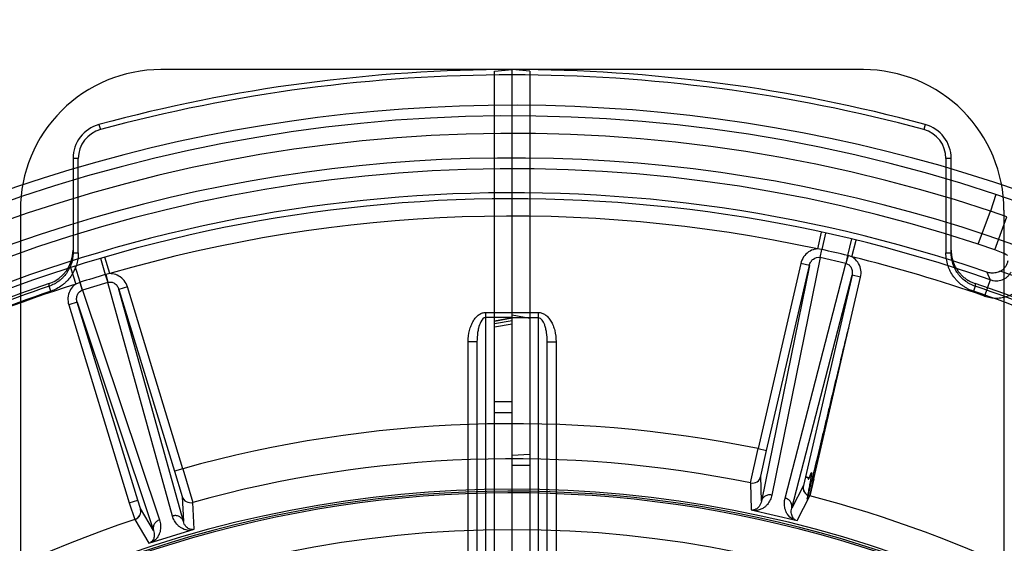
# Model space of a CAD drawing. Header units: millimetres. Extents: x 0 to 297, y 0 to 210.
# Tile 46 of 256: x 145.643 to 146.036, y 91.511 to 91.72. Entities that reach past the tile are written whole.
import ezdxf

# ---------------------------------------------------------------- set-up
doc = ezdxf.new("R2010")
doc.units = ezdxf.units.MM
doc.header["$LTSCALE"] = 16.335
doc.layers.get('0').update_dxf_attribs({"linetype": 'CONTINUOUS'})
for name, color, linetype in [('01_GLOBAL', 7, 'CONTINUOUS'), ('INTFCLR_1', 7, 'CONTINUOUS'), ('INTFCLR_144815', 7, 'CONTINUOUS'), ('INTFCLR_72935', 7, 'CONTINUOUS')]:
    doc.layers.add(name, color=color, linetype=linetype)

msp = doc.modelspace()

# ---------------------------------------------------------------- linework, layer by layer
at = {"color": 7, "linetype": 'Continuous'}
msp.add_circle((146.8548034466, 92.13446435), 2.66, dxfattribs=at)
at = {"color": 9, "linetype": 'Continuous'}
msp.add_arc((146.8548034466, 92.13446435), 2.6259090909, 182.9674534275, 267.0325465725, dxfattribs=at)
at = {"layer": '01_GLOBAL', "color": 7, "linetype": 'Continuous'}
msp.add_circle((146.8548034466, 92.13446435), 2.695, dxfattribs=at)
at = {"layer": 'INTFCLR_1', "color": 6, "linetype": 'Continuous'}
for p, q in [((145.8326077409, 91.6996562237), (145.8396077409, 91.7002686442)), ((145.8326077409, 90.51088106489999), (145.8326077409, 91.6996562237)), ((145.8396077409, 91.1979551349), (145.8396077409, 91.70026864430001)), ((145.9796077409, 91.70026864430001), (145.8396077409, 91.70026864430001)), ((146.0356077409, 91.6442686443), (146.0356077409, 91.4442887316)), ((145.8325999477, 91.60002317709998), (145.8396004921, 91.6013339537)), ((145.8326077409, 91.599027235), (145.8396077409, 91.60019665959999)), ((145.8396077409, 91.5987206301), (145.8326077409, 91.5976261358)), ((145.8396149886, 91.60125233), (145.8326155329, 91.599935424))]:
    msp.add_line(p, q, dxfattribs=at)
at = {"layer": 'INTFCLR_1', "color": 9, "linetype": 'Continuous'}
for p, q in [((145.8396077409, 91.6034353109), (145.8501077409, 91.6034353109)), ((145.8501077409, 91.4761146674), (145.8501077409, 91.6034353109)), ((145.8501077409, 91.6013353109), (145.8396077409, 91.6013353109)), ((145.8536077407, 91.4811923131), (145.8536077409, 91.5917686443)), ((145.8536077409, 91.5917686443), (145.8571077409, 91.5917686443)), ((145.8571077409, 91.5917686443), (145.8571077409, 91.4956634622)), ((145.8396077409, 91.5677657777), (145.8326077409, 91.5677657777)), ((145.8326077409, 91.5635657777), (145.8396077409, 91.5635657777))]:
    msp.add_line(p, q, dxfattribs=at)
at = {"layer": 'INTFCLR_1', "color": 6, "linetype": 'Continuous'}
msp.add_arc((145.9796077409, 91.6442686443), 0.05599999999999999, 359.9999999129, 90.00000005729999, dxfattribs=at)
at = {"layer": 'INTFCLR_1', "color": 9, "linetype": 'Continuous'}
for points, knots in [([(145.8501077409, 91.6034353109), (145.850565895, 91.6034353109), (145.8514821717, 91.6032848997), (145.8528037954, 91.60261672), (145.8540217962, 91.6015316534), (145.8550894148, 91.60007140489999), (145.8559654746, 91.5982920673), (145.8568339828, 91.5955854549), (145.8571077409, 91.5932960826), (145.8571077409, 91.5917686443)], [0, 0, 0, 0, 0.1250000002, 0.2500000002, 0.3750000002, 0.5000000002, 0.6250000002, 0.7500000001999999, 1, 1, 1, 1]), ([(145.8536077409, 91.5917686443), (145.8536077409, 91.592992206), (145.853491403, 91.59477054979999), (145.8530501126, 91.5970511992), (145.8524376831, 91.5991622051), (145.8513538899, 91.60133980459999), (145.8501077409, 91.6013353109)], [0, 0, 0, 0, 0.3460278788, 0.5049019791, 0.6475820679, 1, 1, 1, 1])]:
    msp.add_open_spline(points, degree=3, knots=knots, dxfattribs=at)
at = {"layer": 'INTFCLR_144815', "color": 9, "linetype": 'Continuous'}
for p, q in [((145.67494865, 91.6783701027), (145.6754975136, 91.67634309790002)), ((146.0042668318, 91.6783701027), (146.0037179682, 91.67634309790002)), ((145.6646077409, 91.66485673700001), (145.6646077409, 91.62720224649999)), ((145.6667077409, 91.66485673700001), (145.6646077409, 91.66485673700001)), ((145.6667077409, 91.62720224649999), (145.6667077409, 91.66485673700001)), ((146.0125077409, 91.66485673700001), (146.0125077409, 91.62720224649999)), ((146.0146077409, 91.66485673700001), (146.0125077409, 91.66485673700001)), ((146.0146077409, 91.62720224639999), (146.0146077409, 91.66485673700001)), ((146.0324295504, 91.6505161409), (146.0302221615, 91.6438735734)), ((146.0456188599, 91.6458559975), (146.0324295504, 91.6505161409)), ((146.0254111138, 91.6306553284), (146.0302221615, 91.6438735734)), ((146.0367632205, 91.6416303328), (146.0302221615, 91.6438735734)), ((146.031944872, 91.6283920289), (146.0367632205, 91.6416303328)), ((145.9627711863, 91.6355111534), (145.9612992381, 91.6287558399)), ((145.9645714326, 91.63511545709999), (145.9631132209, 91.6285175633)), ((145.9749036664, 91.6327300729), (145.9733219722, 91.6261606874)), ((145.9750568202, 91.62557965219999), (145.9766951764, 91.63229654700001)), ((145.6646077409, 91.62720224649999), (145.6667077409, 91.62720224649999)), ((145.6755467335, 91.62502249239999), (145.677461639, 91.6185423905)), ((145.6792545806, 91.61890662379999), (145.6773149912, 91.62554280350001)), ((145.9623839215, 91.6253586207), (145.9431073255, 91.53061370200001)), ((145.9629454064, 91.6285541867), (145.9612992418, 91.6287558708)), ((145.9629454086, 91.6285542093), (145.9622990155, 91.62537717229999)), ((145.9622990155, 91.62537717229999), (145.9623839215, 91.6253586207)), ((145.9623839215, 91.6253586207), (145.9631132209, 91.6285175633)), ((145.9725926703, 91.6230017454), (145.9623839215, 91.6253586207)), ((145.9733219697, 91.626160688), (145.9725926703, 91.6230017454)), ((145.9734888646, 91.6261200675), (145.9726771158, 91.6229811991)), ((145.9750568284, 91.6255796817), (145.9734888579, 91.6261200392)), ((146.012507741, 91.62720224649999), (146.0146077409, 91.62720224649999)), ((145.6636491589, 91.6213647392), (145.6657520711, 91.61477849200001)), ((145.6674421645, 91.6154791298), (145.6654060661, 91.6219221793)), ((145.9546735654, 91.6229945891), (145.9376228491, 91.5491398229)), ((145.9580837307, 91.62220729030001), (145.9389502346, 91.52816571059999)), ((145.9410330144, 91.5483525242), (145.9580837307, 91.62220729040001)), ((145.9483849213, 91.52939527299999), (145.9725926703, 91.6230017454)), ((145.9580837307, 91.62220729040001), (145.9546735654, 91.6229945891)), ((145.9725926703, 91.6230017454), (145.9726771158, 91.6229811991)), ((145.677461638, 91.61854239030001), (145.6784095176, 91.615442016)), ((145.6776264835, 91.6185906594), (145.6784929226, 91.6154664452)), ((145.6792545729, 91.6189066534), (145.6776264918, 91.6185906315)), ((145.9510481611, 91.52537268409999), (145.9750762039, 91.6182842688)), ((145.9750762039, 91.6182842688), (145.9565043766, 91.53784084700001)), ((145.959914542, 91.53705354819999), (145.9784863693, 91.6174969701)), ((145.9784863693, 91.6174969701), (145.9750762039, 91.6182842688)), ((146.0287463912, 91.6195099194), (146.0301617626, 91.61648938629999)), ((145.6557749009, 91.61193061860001), (145.6551009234, 91.61391648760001)), ((145.6672785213, 91.61542693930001), (145.6657520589, 91.6147785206)), ((145.6672785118, 91.61542696), (145.6683072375, 91.6123523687)), ((145.668390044, 91.61237875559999), (145.6674421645, 91.6154791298)), ((145.6784095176, 91.615442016), (145.668390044, 91.61237875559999)), ((145.6784095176, 91.615442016), (145.6784929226, 91.6154664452)), ((145.7042482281, 91.5222725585), (145.6784095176, 91.615442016)), ((145.6862659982, 91.61362159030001), (145.682919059, 91.6125983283)), ((145.7084270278, 91.5411361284), (145.6862659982, 91.61362159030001)), ((146.0241145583, 91.6139164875), (146.023440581, 91.61193061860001)), ((146.0301617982, 91.6164897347), (146.027884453, 91.6099617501)), ((145.6683072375, 91.6123523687), (145.668390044, 91.61237875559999)), ((145.668390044, 91.61237875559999), (145.6990684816, 91.52068895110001)), ((145.682919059, 91.6125983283), (145.7050800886, 91.5401128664)), ((145.7085659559, 91.5201205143), (145.682919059, 91.6125983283)), ((145.6662416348, 91.60749952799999), (145.6628946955, 91.606476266)), ((145.6628946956, 91.606476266), (145.6870327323, 91.5275243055)), ((145.6662416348, 91.60749952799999), (145.696692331, 91.5164903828)), ((145.6903796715, 91.5285475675), (145.6662416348, 91.60749952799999)), ((145.9346480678, 91.5354671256), (145.9376228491, 91.5491398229)), ((145.9376228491, 91.5491398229), (145.9410330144, 91.5483525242)), ((145.9387583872, 91.538106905), (145.9410330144, 91.5483525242)), ((145.7084270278, 91.5411361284), (145.7050800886, 91.5401128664)), ((145.7050800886, 91.5401128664), (145.7080638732, 91.530050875)), ((145.7084270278, 91.5411361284), (145.7123483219, 91.5277042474)), ((145.9346480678, 91.5354671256), (145.9348372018, 91.5247749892)), ((145.9389502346, 91.5281657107), (145.9387583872, 91.5381069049)), ((145.9565043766, 91.53784084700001), (145.9557228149, 91.5344110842)), ((145.9556887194, 91.53443888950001), (145.9510481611, 91.52537268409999)), ((145.6870327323, 91.5275243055), (145.6903796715, 91.5285475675)), ((145.6914306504, 91.52521079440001), (145.6903796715, 91.5285475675)), ((145.7080638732, 91.530050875), (145.7085659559, 91.5201205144)), ((145.7129054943, 91.5170249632), (145.7123483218, 91.5277042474)), ((145.9532585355, 91.5205220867), (145.9582254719, 91.53026452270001)), ((145.6966923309, 91.5164903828), (145.6914306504, 91.52521079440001)), ((145.6891912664, 91.5208696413), (145.6948257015, 91.5114974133))]:
    msp.add_line(p, q, dxfattribs=at)
at = {"layer": 'INTFCLR_144815', "color": 6, "linetype": 'Continuous'}
for p, q in [((146.031944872, 91.6283920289), (146.0254111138, 91.6306553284)), ((145.6551009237, 91.61391648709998), (145.6550933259, 91.61496588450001)), ((146.0241221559, 91.6149658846), (146.0241145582, 91.61391648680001))]:
    msp.add_line(p, q, dxfattribs=at)
at = {"layer": 'INTFCLR_144815', "color": 7, "linetype": 'Continuous'}
for p, q in [((145.9582254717, 91.5302645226), (145.9738434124, 91.59738611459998)), ((145.959914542, 91.53705354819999), (145.9565043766, 91.53784084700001)), ((145.959914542, 91.53705354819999), (145.9582254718, 91.53026452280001)), ((145.6870327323, 91.5275243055), (145.6891912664, 91.5208696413)), ((145.9348372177, 91.5247750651), (145.9532585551, 91.5205221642)), ((145.9348372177, 91.5247750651), (145.9440478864, 91.52264861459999)), ((145.9440478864, 91.52264861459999), (145.9532585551, 91.5205221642)), ((145.6948256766, 91.5114974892), (145.7129054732, 91.51702503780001)), ((145.7038655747, 91.5142612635), (145.712905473, 91.51702503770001)), ((145.6948256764, 91.5114974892), (145.7038655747, 91.5142612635))]:
    msp.add_line(p, q, dxfattribs=at)
at = {"layer": 'INTFCLR_144815', "color": 6, "linetype": 'Continuous'}
msp.add_circle((145.8396077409, 91.0702686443), 0.4466793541, dxfattribs=at)
at = {"layer": 'INTFCLR_144815', "color": 9, "linetype": 'Continuous'}
for centre, radius, start, end in [((145.8396077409, 91.0702686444), 0.6299999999, 74.8490090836, 105.1509908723), ((145.8396077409, 91.0702686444), 0.6278999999, 74.8490091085, 105.1509908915), ((145.8396077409, 91.0702686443), 0.6114469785, 71.617857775, 156.0236179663), ((145.6786077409, 91.66485673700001), 0.014, 105.1509908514, 180.0000000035), ((145.6786077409, 91.66485673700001), 0.0119, 105.150990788, 180.0000005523), ((146.0006077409, 91.66485673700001), 0.0119, 359.9999994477, 74.8490092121), ((146.0006077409, 91.66485673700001), 0.014, 2e-08, 74.8490091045), ((145.8396077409, 91.0702686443), 0.6044472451, 71.6178577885, 156.0236179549), ((145.8396077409, 91.0702686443), 0.5785048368, 70.768222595, 162.2317774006), ((145.8396077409, 91.0702686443), 0.5715914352, 77.7076787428, 106.2923212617), ((145.9610348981, 91.6193893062), 0.0093618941, 77.1735412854, 78.224771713), ((145.5838609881, 89.9625077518), 1.7086313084, 76.8243315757, 77.1756683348), ((145.9711877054, 91.6170422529), 0.0093649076, 75.77556702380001, 76.82645727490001), ((145.8396077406, 91.0702686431), 0.5715914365, 70.76822262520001, 76.29232124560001), ((146.1720051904, 89.9830455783), 1.7086319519, 106.8243316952, 107.1756683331), ((145.6801725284, 91.60957846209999), 0.0093649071, 105.7755670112, 106.8264572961), ((145.8396077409, 91.0702686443), 0.5830188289, 40.8200096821, 70.5083984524), ((145.8396077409, 91.0702686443), 0.5715914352, 107.7076787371, 136.2923212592), ((145.839607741, 91.070268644), 0.5741042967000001, 108.7465261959, 119.5770687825), ((145.6702064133, 91.6065346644), 0.009361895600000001, 107.1735416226, 108.2247718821), ((145.8396077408, 91.070268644), 0.5741042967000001, 60.42293120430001, 71.25347379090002), ((145.8396077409, 91.0702686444), 0.5720071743, 108.7465261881, 119.5770688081), ((145.8396077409, 91.0702686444), 0.5720071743, 60.42293119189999, 71.2534738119), ((145.8396077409, 91.0702686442), 0.4887991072, 78.4324981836, 105.5675018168), ((145.8396077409, 91.0702686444), 0.4748076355, 78.4533358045, 105.5466641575), ((145.9353485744, 91.53889647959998), 0.0035001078, 258.455139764, 346.9624001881), ((145.711410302, 91.53107638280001), 0.0035001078, 197.037599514, 285.5448599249), ((145.8396077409, 91.0702686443), 0.4750435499, 52.2436298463, 75.5403197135), ((145.8396077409, 91.0702686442), 0.47504355, 108.4596803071, 135.5403197)]:
    msp.add_arc(centre, radius, start, end, dxfattribs=at)
at = {"layer": 'INTFCLR_144815', "color": 6, "linetype": 'Continuous'}
for centre, radius, start, end in [((145.8396077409, 91.0702686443), 0.6157754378, 313.9937911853, 154.5150993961), ((145.8396077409, 91.0702686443), 0.5947754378, 312.9543589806, 154.5144414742), ((145.8396077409, 91.0702686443), 0.5903864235, 71.6563998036, 156.0440844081), ((145.8396077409, 91.0702686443), 0.5808960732, 70.9981667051, 162.0018332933), ((145.6505873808, 91.6282410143), 0.0140196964, 288.7486275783, 0.0290932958), ((145.8396077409, 91.0702686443), 0.5751005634, 108.7136429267, 257.7559644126), ((145.8396077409, 91.0702686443), 0.5751005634, 282.2440355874, 71.2863570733), ((145.8396077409, 91.0702686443), 0.4627266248, 45.0000000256, 314.9999999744), ((145.8396077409, 91.0702686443), 0.4618985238, 44.999999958, 315.000000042), ((145.8396077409, 91.0702686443), 0.461229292, 44.99999997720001, 315.0000000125)]:
    msp.add_arc(centre, radius, start, end, dxfattribs=at)
at = {"layer": 'INTFCLR_144815', "color": 7, "linetype": 'Continuous'}
for centre, start, end in [((145.9590995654, 91.5336537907), 167.0375959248, 255.5385230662), ((145.6880828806, 91.52418967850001), 288.4614529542, 16.962428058)]:
    msp.add_arc(centre, 0.0035001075, start, end, dxfattribs=at)
at = {"layer": 'INTFCLR_144815', "color": 6, "linetype": 'Continuous'}
msp.add_ellipse((145.8089783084, 91.08141684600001), major_axis=(0.555895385, -0.2023293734), ratio=0.9984808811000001, start_param=1.5231592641, end_param=1.5328484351, dxfattribs=at)
at = {"layer": 'INTFCLR_144815', "color": 9, "linetype": 'Continuous'}
for points, knots in [([(145.6646077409, 91.62720224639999), (145.664607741, 91.62647365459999), (145.6644939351, 91.6250136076), (145.6639874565, 91.622884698), (145.6632966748, 91.62119798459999), (145.6625942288, 91.61992689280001), (145.6617950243, 91.61871394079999), (145.6608571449, 91.6175984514), (145.6598003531, 91.6166033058), (145.6586685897, 91.61569264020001), (145.6571258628, 91.6147235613), (145.6557877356, 91.61414969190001), (145.6551009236, 91.61391648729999)], [0, 0, 0, 0, 0.1254438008, 0.2509366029, 0.3753535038, 0.4378954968, 0.5007597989, 0.6252441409, 0.6876274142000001, 0.7504865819, 0.8751188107, 1, 1, 1, 1]), ([(145.6667077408, 91.62720224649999), (145.6667077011, 91.6263597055), (145.6665777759, 91.6246913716), (145.6659898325, 91.6222248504), (145.6652021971, 91.6203058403), (145.6643944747, 91.6188428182), (145.6634658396, 91.61743491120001), (145.6623957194, 91.6161648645), (145.6611838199, 91.6150228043), (145.659868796, 91.613965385), (145.6581048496, 91.6128603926), (145.65657276, 91.61220142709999), (145.6557749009, 91.61193061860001)], [0, 0, 0, 0, 0.124999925, 0.2499999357, 0.3749999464, 0.4374999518, 0.4999999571, 0.6249999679, 0.6874999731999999, 0.7499999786, 0.8749999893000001, 1, 1, 1, 1]), ([(145.9612991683, 91.62875565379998), (145.9609546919, 91.62873849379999), (145.9597109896, 91.6285804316), (145.9576679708, 91.6277103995), (145.9556561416, 91.625687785), (145.954887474, 91.623919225), (145.9546735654, 91.6229945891)], [0, 0, 0, 0, 0.1129457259, 0.4086304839, 0.7043152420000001, 1, 1, 1, 1]), ([(145.9580837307, 91.62220729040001), (145.9581984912, 91.6227098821), (145.9585944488, 91.62366699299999), (145.9598682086, 91.62512435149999), (145.9614178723, 91.625556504), (145.9622990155, 91.62537717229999)], [0, 0, 0, 0, 0.2697144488, 0.5295513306, 1, 1, 1, 1]), ([(145.9784863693, 91.6174969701), (145.9786998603, 91.6184217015), (145.9787837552, 91.620348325), (145.9778627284, 91.62304840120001), (145.9764073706, 91.62472563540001), (145.9753587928, 91.6254128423), (145.9750567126, 91.62557929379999)], [0, 0, 0, 0, 0.2956847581, 0.5913695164, 0.8870542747, 1, 1, 1, 1]), ([(146.0234405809, 91.61193061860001), (146.0226427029, 91.61220144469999), (146.0214897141, 91.6126964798), (146.020030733, 91.6135367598), (146.0186472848, 91.6144856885), (146.017396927, 91.61557692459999), (146.0162726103, 91.6168140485), (146.015239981, 91.6181472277), (146.0143834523, 91.61956978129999), (146.0136933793, 91.6210854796), (146.0131165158, 91.6226713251), (146.0126388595, 91.62469697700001), (146.0125077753, 91.62635969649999), (146.012507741, 91.62720224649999)], [0, 0, 0, 0, 0.1250000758, 0.1875000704, 0.2500000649, 0.3750000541, 0.4375000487, 0.5000000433, 0.6250000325, 0.6875000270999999, 0.7500000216, 0.8750000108, 1, 1, 1, 1]), ([(146.0241145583, 91.6139164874), (146.0234248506, 91.6141506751), (146.0224146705, 91.6145844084), (146.0211509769, 91.61531295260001), (146.0199526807, 91.6161344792), (146.0188552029, 91.61709229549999), (146.0178794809, 91.6181675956), (146.0169899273, 91.6193159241), (146.0162374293, 91.6205639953), (146.0156369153, 91.62188571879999), (146.0151402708, 91.62325122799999), (146.014720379, 91.6250245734), (146.0146077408, 91.6264766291), (146.0146077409, 91.62720224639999)], [0, 0, 0, 0, 0.1253957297, 0.1882525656, 0.2509307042, 0.3753031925, 0.4378449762, 0.5006962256, 0.6251650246, 0.6875566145, 0.7504264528, 0.8750802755, 1, 1, 1, 1]), ([(145.9726771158, 91.6229811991), (145.9731129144, 91.6228684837), (145.9739605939, 91.62242657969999), (145.9748482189, 91.6212739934), (145.9752620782, 91.6198185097), (145.9751933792, 91.6187863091), (145.9750762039, 91.6182842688)], [0, 0, 0, 0, 0.2329766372, 0.4761332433, 0.7331775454, 1, 1, 1, 1]), ([(145.6862659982, 91.61362159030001), (145.6859885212, 91.6145291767), (145.6850978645, 91.6162396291), (145.6829501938, 91.6181174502), (145.6808511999, 91.6188422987), (145.6795995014, 91.6189131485), (145.6792546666, 91.6189062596)], [0, 0, 0, 0, 0.2956847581, 0.5913695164, 0.8870542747, 1, 1, 1, 1]), ([(146.0301617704, 91.61648965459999), (146.0305437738, 91.61634646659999), (146.031328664, 91.6161256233), (146.0325409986, 91.6160038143), (146.0337471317, 91.61609837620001), (146.0349130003, 91.6164084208), (146.0360000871, 91.6169250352), (146.0369766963, 91.6176328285), (146.0378118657, 91.6185082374), (146.0382579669, 91.6191838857), (146.0384503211, 91.61953855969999)], [0, 0, 0, 0, 0.1269311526, 0.2522230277, 0.3772397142, 0.5012935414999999, 0.625502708, 0.7496177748, 0.8744628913, 1, 1, 1, 1]), ([(145.6657521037, 91.6147782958), (145.6654623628, 91.61459119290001), (145.6644643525, 91.6138324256), (145.6631298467, 91.61205754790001), (145.6623992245, 91.6092999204), (145.6626175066, 91.60738394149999), (145.6628946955, 91.606476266)], [0, 0, 0, 0, 0.1129457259, 0.4086304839, 0.7043152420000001, 1, 1, 1, 1]), ([(145.6784929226, 91.6154664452), (145.678926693, 91.6155867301), (145.679881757, 91.6156278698), (145.6812267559, 91.6150735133), (145.6823129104, 91.61401995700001), (145.6827695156, 91.61309169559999), (145.682919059, 91.6125983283)], [0, 0, 0, 0, 0.2329766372, 0.4761332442, 0.7331775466, 1, 1, 1, 1]), ([(146.027884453, 91.6099617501), (146.0286477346, 91.609695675), (146.0302024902, 91.609299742), (146.0321849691, 91.60914045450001), (146.0337980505, 91.60922197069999), (146.0353744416, 91.6094412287), (146.0369132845, 91.6098624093), (146.0383995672, 91.6104907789), (146.0398032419, 91.6112359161), (146.041106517, 91.6121617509), (146.0422854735, 91.6132601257), (146.0433497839, 91.6144406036), (146.0440308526, 91.6154245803), (146.044430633, 91.61612442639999)], [0, 0, 0, 0, 0.1249999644, 0.2499999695, 0.312499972, 0.3749999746, 0.4999999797, 0.5624999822, 0.6249999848, 0.7499999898, 0.8124999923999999, 0.8749999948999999, 1, 1, 1, 1]), ([(145.6662416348, 91.60749952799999), (145.6660897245, 91.6079921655), (145.6659540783, 91.6090190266), (145.6663285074, 91.610918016), (145.6674544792, 91.61206710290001), (145.6683072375, 91.6123523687)], [0, 0, 0, 0, 0.2697144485, 0.5295513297, 1, 1, 1, 1]), ([(145.9389502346, 91.52816571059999), (145.9388837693, 91.5277990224), (145.9386705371, 91.52706491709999), (145.9380853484, 91.52601914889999), (145.9370854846, 91.5250121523), (145.9360651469, 91.5246422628), (145.9354793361, 91.52462678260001)], [0, 0, 0, 0, 0.2102229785, 0.4274675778, 0.6694230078, 1, 1, 1, 1]), ([(145.9431073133, 91.53061370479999), (145.942972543, 91.5299513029), (145.9425376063, 91.5286214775), (145.9415803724, 91.52710673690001), (145.9405125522, 91.526013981), (145.9394354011, 91.5252252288), (145.9380954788, 91.5246119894), (145.937069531, 91.5244140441), (145.9365520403, 91.5243791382)], [0, 0, 0, 0, 0.2091943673, 0.4285380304, 0.5478250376, 0.6804089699, 0.8394874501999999, 1, 1, 1, 1]), ([(145.9431073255, 91.53061370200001), (145.9426823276, 91.5307106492), (145.9417594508, 91.5307547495), (145.9404405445, 91.5303061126), (145.9394178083, 91.5293867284), (145.9390447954, 91.5285699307), (145.9389502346, 91.52816571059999)], [0, 0, 0, 0, 0.2458805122, 0.5085649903, 0.7658415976, 1, 1, 1, 1]), ([(145.951543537, 91.5209181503), (145.9506564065, 91.5214271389), (145.9495610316, 91.5224867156), (145.9487024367, 91.5241200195), (145.9482194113, 91.5255740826), (145.9480239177, 91.5273565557), (145.948215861, 91.5287414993), (145.948384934, 91.52939526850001)], [0, 0, 0, 0, 0.3172302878, 0.4504430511, 0.5708009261, 0.7905517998, 1, 1, 1, 1]), ([(145.9510481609, 91.52537268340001), (145.9511403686, 91.5257774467), (145.9511631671, 91.52667509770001), (145.9506469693, 91.5279497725), (145.9496582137, 91.528931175), (145.9488094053, 91.5292961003), (145.9483849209, 91.5293952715)], [0, 0, 0, 0, 0.2341584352, 0.4914350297, 0.7541194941, 1, 1, 1, 1]), ([(145.9526162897, 91.520670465), (145.9522054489, 91.5208846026), (145.9514163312, 91.5215932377), (145.9508894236, 91.5229422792), (145.9508175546, 91.5242610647), (145.9509472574, 91.525014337), (145.9510481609, 91.52537268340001)], [0, 0, 0, 0, 0.2611422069, 0.5731677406, 0.7901600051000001, 1, 1, 1, 1]), ([(145.6990684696, 91.5206889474), (145.699282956, 91.5200479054), (145.6995712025, 91.5186787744), (145.6994995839, 91.51688835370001), (145.6991212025, 91.5154080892), (145.6985827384, 91.5141864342), (145.6977289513, 91.51298539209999), (145.6969394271, 91.5123009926), (145.69650872, 91.5120120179)], [0, 0, 0, 0, 0.2091943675, 0.4285380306, 0.5478250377, 0.6804089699, 0.8394874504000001, 1, 1, 1, 1]), ([(145.6990684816, 91.52068895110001), (145.698651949, 91.5205604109), (145.6978306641, 91.52013716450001), (145.6969127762, 91.5190891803), (145.6964867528, 91.51778160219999), (145.696572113, 91.51688772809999), (145.696692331, 91.5164903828)], [0, 0, 0, 0, 0.2458805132, 0.5085649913, 0.7658415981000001, 1, 1, 1, 1]), ([(145.7085659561, 91.5201205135), (145.7084434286, 91.52051715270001), (145.7080143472, 91.52130594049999), (145.7069299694, 91.5221517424), (145.7055829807, 91.522507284), (145.7046654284, 91.5223989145), (145.7042482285, 91.52227255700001)], [0, 0, 0, 0, 0.2341584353, 0.4914350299, 0.7541194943, 1, 1, 1, 1]), ([(145.7112222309, 91.5165104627), (145.710199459, 91.5165076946), (145.7087210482, 91.51687762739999), (145.7071608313, 91.5178628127), (145.7060154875, 91.51888055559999), (145.7049549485, 91.5203264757), (145.7044287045, 91.5216218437), (145.7042482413, 91.5222725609)], [0, 0, 0, 0, 0.3172302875, 0.4504430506, 0.5708009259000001, 0.7905517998, 1, 1, 1, 1]), ([(145.7122751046, 91.5168323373), (145.7118122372, 91.51681236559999), (145.7107745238, 91.5170315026), (145.7096436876, 91.5179363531), (145.7089220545, 91.5190425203), (145.7086577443, 91.5197597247), (145.7085659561, 91.5201205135)], [0, 0, 0, 0, 0.2611422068, 0.5731677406, 0.7901600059, 1, 1, 1, 1]), ([(145.696692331, 91.5164903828), (145.6968181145, 91.51613958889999), (145.6970005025, 91.515397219), (145.6970165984, 91.51419896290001), (145.6966541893, 91.5128269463), (145.6959554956, 91.51199644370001), (145.6954559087, 91.51169013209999)], [0, 0, 0, 0, 0.2102229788, 0.4274675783, 0.6694230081, 1, 1, 1, 1])]:
    msp.add_open_spline(points, degree=3, knots=knots, dxfattribs=at)
at = {"layer": 'INTFCLR_144815', "color": 6, "linetype": 'Continuous'}
for points, knots in [([(146.0146077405, 91.6282481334), (146.0146077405, 91.6280056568), (146.014620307, 91.62752061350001), (146.0146768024, 91.6267950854), (146.0147707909, 91.6260734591), (146.0149020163, 91.6253577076), (146.0150701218, 91.6246497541), (146.01527465, 91.6239515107), (146.0155150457, 91.6232648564), (146.0157906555, 91.6225916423), (146.0161007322, 91.6219336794), (146.0164444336, 91.62129274), (146.0168208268, 91.6206705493), (146.0172288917, 91.620068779), (146.0176675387, 91.61948902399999), (146.0181355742, 91.61893285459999), (146.0186317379, 91.61840175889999), (146.0191546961, 91.61789715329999), (146.0197030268, 91.6174204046), (146.0202752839, 91.6169727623), (146.0208698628, 91.6165554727), (146.0214852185, 91.6161696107), (146.0221196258, 91.6158162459), (146.0227714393, 91.61549628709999), (146.0234388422, 91.6152106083), (146.0238930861, 91.6150434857), (146.0241221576, 91.61496588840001)], [0, 0, 0, 0, 0.0417112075, 0.08342178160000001, 0.1251310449, 0.166838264, 0.2085429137, 0.2502445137, 0.2919421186, 0.3336359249, 0.3753249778, 0.4170089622, 0.4586875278, 0.5003599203, 0.5420263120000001, 0.5836910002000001, 0.6253461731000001, 0.6669959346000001, 0.7086453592, 0.7502820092, 0.791920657, 0.8335455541, 0.8751700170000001, 0.9167836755, 0.9583952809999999, 1, 1, 1, 1]), ([(146.0341431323, 91.6198756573), (146.0345930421, 91.6201051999), (146.0353993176, 91.62064962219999), (146.0363338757, 91.6217046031), (146.0369664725, 91.6228679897), (146.0372112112, 91.62369866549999), (146.0372890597, 91.62411374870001)], [0, 0, 0, 0, 0.2776479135, 0.5278269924, 0.7678471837, 1, 1, 1, 1]), ([(146.0341431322, 91.61987565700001), (146.033598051, 91.6195975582), (146.0324217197, 91.6191854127), (146.0305585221, 91.6190600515), (146.0293311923, 91.6193092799), (146.0287465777, 91.6195106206)], [0, 0, 0, 0, 0.3313168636, 0.6652239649, 1, 1, 1, 1])]:
    msp.add_open_spline(points, degree=3, knots=knots, dxfattribs=at)
at = {"layer": 'INTFCLR_144815', "color": 7, "linetype": 'Continuous'}
for points, knots in [([(145.9565043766, 91.53784084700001), (145.9566352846, 91.53781062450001), (145.9568960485, 91.5376026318), (145.9576165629, 91.53798103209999), (145.9574768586, 91.5372953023), (145.9577408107, 91.5368644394), (145.957931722, 91.53719400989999), (145.9580683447, 91.53749723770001), (145.9582620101, 91.5380067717), (145.9584473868, 91.53852962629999), (145.9586589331, 91.53905525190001), (145.958752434, 91.5393655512), (145.9589814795, 91.5396994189), (145.9589626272, 91.53909196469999), (145.9588621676, 91.5385321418), (145.958631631, 91.5370943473), (145.958286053, 91.5353275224), (145.9578850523, 91.53327699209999), (145.9575046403, 91.5312043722), (145.9572632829, 91.53010656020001), (145.9570900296, 91.5286277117), (145.9577316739, 91.5308754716), (145.9581939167, 91.532766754), (145.9590461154, 91.536160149), (145.9596958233, 91.53883145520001), (145.9602821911, 91.54124586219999), (145.9610815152, 91.5445581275), (145.9621138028, 91.5488529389), (145.9632236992, 91.5534843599), (145.9643876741, 91.5583499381), (145.9655810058, 91.563343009), (145.9667793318, 91.56835814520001), (145.9679581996, 91.5732895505), (145.9690931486, 91.57803159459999), (145.9701598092, 91.5824783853), (145.9711334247, 91.58652483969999), (145.9719903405, 91.5900633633), (145.9726199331, 91.5926510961), (145.9730504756, 91.5943820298), (145.9733017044, 91.5954131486), (145.9735201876, 91.59620313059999), (145.9736506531, 91.59686022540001), (145.9737985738, 91.59711590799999), (145.9738005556, 91.59739600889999), (145.9738434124, 91.59738611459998)], [0, 0, 0, 0, 0.004689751, 0.0110143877, 0.0189559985, 0.0215533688, 0.0238460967, 0.0288189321, 0.0349824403, 0.0420585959, 0.0487276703, 0.0536766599, 0.0556874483, 0.0584597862, 0.0668628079, 0.0823108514, 0.1050994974, 0.1313168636, 0.1559981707, 0.1741804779, 0.1809308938, 0.1907348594, 0.2219179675, 0.2794733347, 0.2985263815, 0.3193807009, 0.3658620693, 0.4176552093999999, 0.4734978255, 0.5321275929, 0.5922821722, 0.652699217, 0.7121163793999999, 0.7692713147, 0.8229016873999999, 0.8717451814, 0.9145395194, 0.9500225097, 0.9646278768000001, 0.9769322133, 0.9867779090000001, 0.9940075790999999, 0.9984646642, 1, 1, 1, 1]), ([(145.9556887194, 91.53443888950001), (145.9555377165, 91.53378641), (145.9555885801, 91.53257304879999), (145.9565406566, 91.5309975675), (145.9575932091, 91.5304274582), (145.9582254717, 91.5302645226)], [0, 0, 0, 0, 0.3738602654, 0.6355208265, 1, 1, 1, 1]), ([(145.6891912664, 91.5208696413), (145.6894931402, 91.52097035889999), (145.6901366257, 91.52118166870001), (145.6909526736, 91.5220127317), (145.6916641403, 91.52334725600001), (145.6916266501, 91.52457092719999), (145.6914306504, 91.52521079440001)], [0, 0, 0, 0, 0.1764555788, 0.367503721, 0.628930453, 1, 1, 1, 1])]:
    msp.add_open_spline(points, degree=3, knots=knots, dxfattribs=at)
at = {"layer": 'INTFCLR_72935', "color": 6, "linetype": 'Continuous'}
for p, q in [((145.8396077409, 91.70026864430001), (145.699607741, 91.70026864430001)), ((145.8396077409, 90.50326864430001), (145.8396077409, 91.70026864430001)), ((145.8466077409, 91.6996562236), (145.8396077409, 91.70026864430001)), ((145.8466077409, 91.6996562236), (145.8466077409, 90.51088106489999)), ((145.6436077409, 91.6442686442), (145.6436077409, 91.4442887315)), ((145.8466077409, 91.60106811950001), (145.8396077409, 91.6023024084))]:
    msp.add_line(p, q, dxfattribs=at)
at = {"layer": 'INTFCLR_72935', "color": 9, "linetype": 'Continuous'}
for p, q in [((145.8291077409, 91.47610889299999), (145.8291077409, 91.60346897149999)), ((145.8291077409, 91.60346897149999), (145.8396077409, 91.60346897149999)), ((145.8396077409, 91.6013691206), (145.8291077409, 91.6013691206)), ((145.8221077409, 91.4956634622), (145.8221077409, 91.5918014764)), ((145.8221077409, 91.5918014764), (145.8256077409, 91.5918014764)), ((145.8256077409, 91.5918014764), (145.8256077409, 91.4811868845)), ((145.8466077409, 91.5467945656), (145.8396077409, 91.54642713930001)), ((145.8396077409, 91.54259486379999), (145.8466077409, 91.54259486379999))]:
    msp.add_line(p, q, dxfattribs=at)
at = {"layer": 'INTFCLR_72935', "color": 6, "linetype": 'Continuous'}
msp.add_arc((145.6996077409, 91.6442686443), 0.05599999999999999, 89.9999999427, 180.0000000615, dxfattribs=at)
at = {"layer": 'INTFCLR_72935', "color": 9, "linetype": 'Continuous'}
for points, knots in [([(145.8221077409, 91.5918014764), (145.8221077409, 91.5933290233), (145.822381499, 91.5956185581), (145.8232500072, 91.59832536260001), (145.824126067, 91.6001048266), (145.8251936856, 91.60156517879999), (145.8264116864, 91.6026503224), (145.8277333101, 91.60331854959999), (145.8286495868, 91.60346897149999), (145.8291077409, 91.60346897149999)], [0, 0, 0, 0, 0.2500000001, 0.3750000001, 0.5000000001, 0.625, 0.75, 0.875, 1, 1, 1, 1]), ([(145.8291077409, 91.6013691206), (145.8282657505, 91.6013687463), (145.8268895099, 91.5996412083), (145.8262560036, 91.59750466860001), (145.825720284, 91.59480914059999), (145.8256077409, 91.5930251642), (145.8256077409, 91.5918014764)], [0, 0, 0, 0, 0.2362209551, 0.4990702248, 0.6566936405, 1, 1, 1, 1])]:
    msp.add_open_spline(points, degree=3, knots=knots, dxfattribs=at)

doc.saveas('drawing.dxf')
